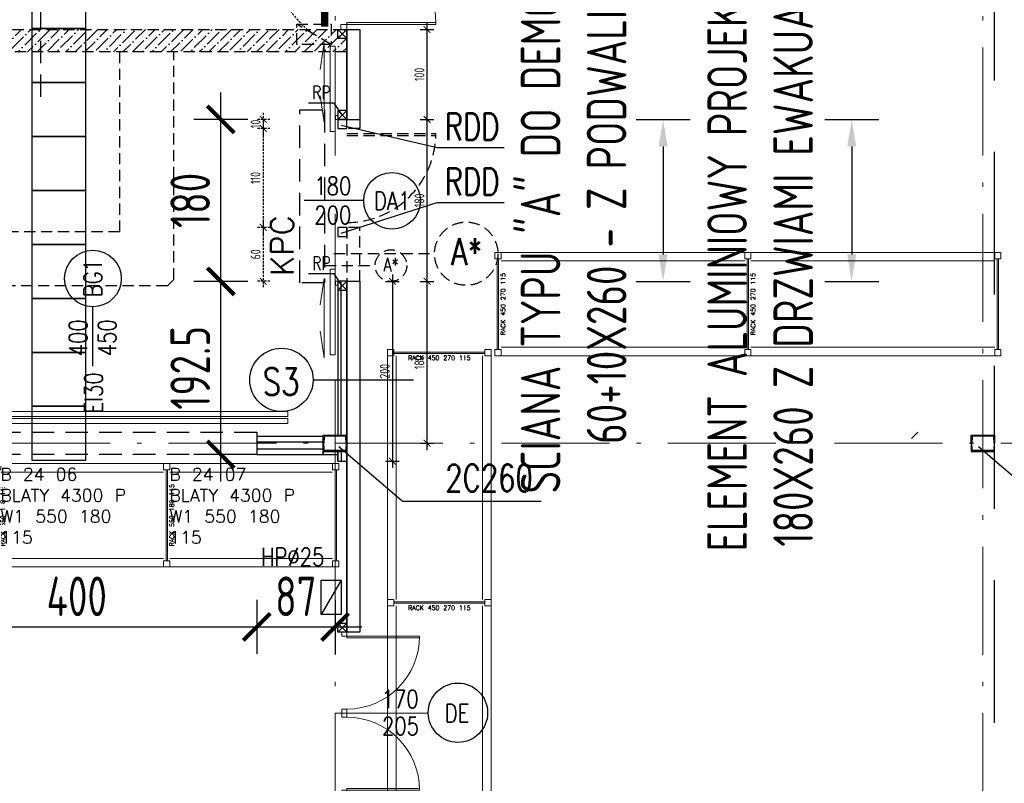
# Model space of a CAD drawing. Extents: x 153948 to 285449, y -89387 to -60195.
# Tile 84 of 108: x 259210 to 260304, y -77018 to -76169. Entities that reach past the tile are written whole.
import ezdxf
from ezdxf.enums import TextEntityAlignment as Align

# ---------------------------------------------------------------- set-up
doc = ezdxf.new("R2010")
doc.units = 0
doc.header["$LTSCALE"] = 100
doc.header["$MEASUREMENT"] = 0
doc.header["$PDMODE"] = 1
for name, pattern in [('ACAD_ISO10W100', [18.5, 12, -3, 0.5, -3]), ('DASHED2', [0.375, 0.25, -0.125]), ('HIDDEN2', [4.7625, 3.175, -1.5875])]:
    doc.linetypes.add(name, pattern=pattern)
doc.layers.get('0').update_dxf_attribs({"linetype": 'CONTINUOUS'})
doc.layers.get('DEFPOINTS').update_dxf_attribs({"linetype": 'CONTINUOUS'})
for name, color, linetype in [('1', 2, 'CONTINUOUS'), ('_INST WODA', 4, 'CONTINUOUS'), ('A-ARM', 2, 'CONTINUOUS'), ('ALUMINIUM1', 5, 'CONTINUOUS'), ('info', 8, 'CONTINUOUS'), ('K-STA', 2, 'CONTINUOUS'), ('KURT-POW', 21, 'DASHED2'), ('NADPROŻA', 8, 'DASHED2'), ('OCIEPLENIE', 8, 'BATTING'), ('R-----OP', 2, 'CONTINUOUS'), ('RS Minimasa VBA', 7, 'CONTINUOUS'), ('TEXT', 11, 'CONTINUOUS'), ('TEXT1', 2, 'CONTINUOUS'), ('WYBURZENIA', 9, 'DASHED2'), ('WYBURZENIA50', 9, 'DASHED2'), ('WYMIARY', 1, 'CONTINUOUS'), ('WYMIARY50', 1, 'CONTINUOUS')]:
    doc.layers.add(name, color=color, linetype=linetype)
for name, color, linetype, lineweight in [('ALUMINIUM', 5, 'CONTINUOUS', 13), ('OSIE', 8, 'ACAD_ISO10W100', 15), ('PANELE', 3, 'CONTINUOUS', 25), ('RS REGAŁY', 7, 'CONTINUOUS', 13)]:
    doc.layers.add(name, color=color, linetype=linetype, lineweight=lineweight)
doc.styles.add('DYBY-NORMALNY-0-8-N', font='ROMANS.SHX', dxfattribs={"width": 0.8})
doc.styles.add('ROMANS', font='romans')
doc.styles.get("Standard").update_dxf_attribs({"font": 'txt.shx'})
doc.styles.add('STYLE2', font='isocp.shx', dxfattribs={"width": 0.8})
doc.styles.add('TXT3', font='SIMPLEX.SHX', dxfattribs={"width": 0.75, "height": 40})
doc.linetypes.add('BATTING', pattern='A,0.0001,-0.1,[134,ltypeshp.shx,S=0.1,R=0,X=-0.1,Y=0],-0.2,[134,ltypeshp.shx,S=0.1,R=180,X=0.1,Y=0],-0.1', length=0.4001)
doc.dimstyles.new('KRESKI_100', dxfattribs={"dimscale": 20, "dimtxt": 2.2, "dimasz": 1.5, "dimexe": 1.5, "dimexo": 1.5, "dimgap": 0.6, "dimtad": 1, "dimdec": 1, "dimrnd": 0.5, "dimdsep": 46, "dimtxsty": 'STYLE2', "dimblk1": 'ARCHTICK', "dimblk2": 'ARCHTICK', "dimsah": 1, "dimcen": 2.5, "dimdle": 1.5, "dimclrd": 10, "dimclre": 10, "dimclrt": 15, "dimadec": 0, "dimazin": 0, "dimtfac": 1, "dimtdec": 1, "dimtmove": 1, "dimatfit": 3, "dimldrblk": 'ARCHTICK', "dimfxl": 1.5, "dimfxlon": 1, "dimtolj": 1, "dimtzin": 0, "dimarcsym": 0})

# ---------------------------------------------------------------- blocks, each defined once
blk = doc.blocks.new('SC260X2')
at = {"layer": '1'}
for points in [[(-13, 9), (-13, 0), (-12.4, 0), (-12.1, 7, -0.401015), (-11.1, 7.9), (11.1, 7.9, -0.401015), (12.1, 7), (12.4, 0), (13, 0), (13, 9)], [(-13, -9), (-13, 0), (-12.4, 0), (-12.1, -7, 0.401015), (-11.1, -7.9), (11.1, -7.9, 0.401015), (12.1, -7), (12.4, 0), (13, 0), (13, -9)]]:
    blk.add_lwpolyline(points, format="xyb", close=True, dxfattribs=at)
blk = doc.blocks.new('D90')
at = {"layer": 'ALUMINIUM'}
for p, q in [((-4.5, 0), (0, 0)), ((0, 0), (0, -5.4)), ((-90, 0), (-90, -5.4)), ((-90, 0), (-85.5, 0)), ((-90, -5.4), (-85.5, -5.4)), ((-85.5, -5.4), (-85.5, 0)), ((-6.3, -5.4), (-6.3, -86.4)), ((-4.5, -5.4), (-6.3, -5.4)), ((-4.5, 0), (-4.5, -5.4)), ((-4.5, -5.4), (-4.5, -86.4)), ((-4.5, -5.4), (0, -5.4))]:
    blk.add_line(p, q, dxfattribs=at)
blk.add_arc((-4.5, -5.4), 81, 180, 270, dxfattribs=at)
blk = doc.blocks.new('D110')
at = {"layer": 'ALUMINIUM'}
for p, q in [((0, 0), (5.5, 0)), ((0, 0), (0, -6.6)), ((5.5, -6.6), (5.5, 0)), ((104.5, 0), (104.5, -6.6)), ((104.5, 0), (110, 0)), ((110, 0), (110, -6.6)), ((0, -6.6), (5.5, -6.6)), ((104.5, -6.6), (102.3, -6.6)), ((102.3, -6.6), (102.3, -105.5)), ((104.5, -6.6), (110, -6.6)), ((104.5, -6.6), (104.5, -105.6))]:
    blk.add_line(p, q, dxfattribs=at)
blk.add_arc((104.5, -6.6), 99, 180, 270, dxfattribs=at)
blk = doc.blocks.new('_ARCHTICK')
at = {"color": 0, "linetype": 'ByBlock', "const_width": 0.15}
blk.add_lwpolyline([(-0.5, -0.5), (0.5, 0.5)], dxfattribs=at)
blk = doc.blocks.new('*D254')
at = {"layer": 'DEFPOINTS', "color": 0, "ltscale": 0.1, "transparency": 16777216}
for p in [(263554.3, -76399.5), (263634.3, -76399.5), (259587.9, -76849.5)]:
    blk.add_point(p, dxfattribs=at)
at = {"layer": 'WYMIARY', "color": 10, "lineweight": -2, "ltscale": 0.1, "transparency": 16777216}
for p, q in [((263634.3, -76879.5), (263634.3, -76369.5)), ((263604.3, -76399.5), (263664.3, -76399.5)), ((263604.3, -76849.5), (263664.3, -76849.5))]:
    blk.add_line(p, q, dxfattribs=at)
at = {"layer": 'WYMIARY', "color": 10, "lineweight": -2, "ltscale": 0.1, "transparency": 16777216, "xscale": 30, "yscale": 30, "zscale": 30}
for p, rotation in [((263634.3, -76399.5), 90), ((263634.3, -76849.5), 270)]:
    blk.add_blockref('_ARCHTICK', p, dxfattribs=dict(at, rotation=rotation))
at = {"layer": 'WYMIARY', "color": 15, "ltscale": 0.1, "transparency": 16777216, "insert": (263600.3, -76624.5), "char_height": 44, "attachment_point": 5, "rotation": 90, "style": 'STYLE2'}
blk.add_mtext('\\A1;450', dxfattribs=at)
blk = doc.blocks.new('*D486')
at = {"layer": 'DEFPOINTS', "color": 0, "ltscale": 0.1, "transparency": 16777216}
for p in [(259473.4, -76652), (259560.4, -76652.3), (259560.4, -76843.7)]:
    blk.add_point(p, dxfattribs=at)
at = {"layer": 'WYMIARY', "color": 10, "lineweight": -2, "ltscale": 0.1, "transparency": 16777216}
for p, q in [((259473.4, -76813.7), (259473.4, -76873.7)), ((259560.4, -76813.7), (259560.4, -76873.7)), ((259443.4, -76843.7), (259590.4, -76843.7))]:
    blk.add_line(p, q, dxfattribs=at)
at = {"layer": 'WYMIARY', "color": 10, "lineweight": -2, "ltscale": 0.1, "transparency": 16777216, "xscale": 30, "yscale": 30, "zscale": 30, "rotation": 180}
blk.add_blockref('_ARCHTICK', (259473.4, -76843.7), dxfattribs=at)
at = {"layer": 'WYMIARY', "color": 10, "lineweight": -2, "ltscale": 0.1, "transparency": 16777216, "xscale": 30, "yscale": 30, "zscale": 30}
blk.add_blockref('_ARCHTICK', (259560.4, -76843.7), dxfattribs=at)
at = {"layer": 'WYMIARY', "color": 15, "ltscale": 0.1, "transparency": 16777216, "insert": (259516.9, -76809.7), "char_height": 44, "attachment_point": 5, "style": 'STYLE2'}
blk.add_mtext('\\A1;87', dxfattribs=at)
blk = doc.blocks.new('*D487')
at = {"layer": 'DEFPOINTS', "color": 0, "ltscale": 0.1, "transparency": 16777216}
for p in [(259433.5, -76459.5), (259544.8, -76459.5), (259504.3, -76652)]:
    blk.add_point(p, dxfattribs=at)
at = {"layer": 'WYMIARY', "color": 10, "lineweight": -2, "ltscale": 0.1, "transparency": 16777216}
for p, q in [((259433.5, -76682), (259433.5, -76429.5)), ((259463.5, -76459.5), (259403.5, -76459.5)), ((259463.5, -76652), (259403.5, -76652))]:
    blk.add_line(p, q, dxfattribs=at)
at = {"layer": 'WYMIARY', "color": 10, "lineweight": -2, "ltscale": 0.1, "transparency": 16777216, "xscale": 30, "yscale": 30, "zscale": 30}
for p, rotation in [((259433.5, -76459.5), 90), ((259433.5, -76652), 270)]:
    blk.add_blockref('_ARCHTICK', p, dxfattribs=dict(at, rotation=rotation))
at = {"layer": 'WYMIARY', "color": 15, "ltscale": 0.1, "transparency": 16777216, "insert": (259399.5, -76555.7), "char_height": 44, "attachment_point": 5, "rotation": 90, "style": 'STYLE2'}
blk.add_mtext('\\A1;192.5', dxfattribs=at)
blk = doc.blocks.new('*D488')
at = {"layer": 'DEFPOINTS', "color": 0, "ltscale": 0.1, "transparency": 16777216}
for p in [(259433.5, -76279.5), (259520.3, -76279.5), (259544.8, -76459.5)]:
    blk.add_point(p, dxfattribs=at)
at = {"layer": 'WYMIARY', "color": 10, "lineweight": -2, "ltscale": 0.1, "transparency": 16777216}
for p, q in [((259433.5, -76489.5), (259433.5, -76249.5)), ((259463.5, -76279.5), (259403.5, -76279.5)), ((259463.5, -76459.5), (259403.5, -76459.5))]:
    blk.add_line(p, q, dxfattribs=at)
at = {"layer": 'WYMIARY', "color": 10, "lineweight": -2, "ltscale": 0.1, "transparency": 16777216, "xscale": 30, "yscale": 30, "zscale": 30}
for p, rotation in [((259433.5, -76279.5), 90), ((259433.5, -76459.5), 270)]:
    blk.add_blockref('_ARCHTICK', p, dxfattribs=dict(at, rotation=rotation))
at = {"layer": 'WYMIARY', "color": 15, "ltscale": 0.1, "transparency": 16777216, "insert": (259399.5, -76369.5), "char_height": 44, "attachment_point": 5, "rotation": 90, "style": 'STYLE2'}
blk.add_mtext('\\A1;180', dxfattribs=at)
blk = doc.blocks.new('ODN')
blk.add_lwpolyline([(0, 66.1), (0, 0)])
blk.add_circle((0.5, 97.6), 31.5)
at = {"style": 'DYBY-NORMALNY-0-8-N', "width": 0.8}
blk.add_attdef('TYP', text='', height=20, rotation=90, dxfattribs=at).set_placement((0.5, 97.9), align=Align.MIDDLE_CENTER)
blk.add_attdef('SZEROKOSC', text='', height=20, rotation=90, dxfattribs=at).set_placement((0, 31.8), align=Align.BOTTOM_CENTER)
blk.add_attdef('WYSOKOSC', text='', height=20, rotation=90, dxfattribs=at).set_placement((6.3, 31.8), align=Align.TOP_CENTER)
blk.add_attdef('ODPORNOSC', text='', height=20, rotation=90, dxfattribs=at).set_placement((1.2, -81.2), align=Align.MIDDLE_LEFT)
blk = doc.blocks.new('*D489')
at = {"layer": 'DEFPOINTS', "color": 0, "ltscale": 0.1, "transparency": 16777216}
for p in [(259073.4, -76652), (259473.4, -76652), (259473.4, -76843.7)]:
    blk.add_point(p, dxfattribs=at)
at = {"layer": 'WYMIARY', "color": 10, "lineweight": -2, "ltscale": 0.1, "transparency": 16777216}
for p, q in [((259073.4, -76813.7), (259073.4, -76873.7)), ((259473.4, -76813.7), (259473.4, -76873.7)), ((259043.4, -76843.7), (259503.4, -76843.7))]:
    blk.add_line(p, q, dxfattribs=at)
at = {"layer": 'WYMIARY', "color": 10, "lineweight": -2, "ltscale": 0.1, "transparency": 16777216, "xscale": 30, "yscale": 30, "zscale": 30, "rotation": 180}
blk.add_blockref('_ARCHTICK', (259073.4, -76843.7), dxfattribs=at)
at = {"layer": 'WYMIARY', "color": 10, "lineweight": -2, "ltscale": 0.1, "transparency": 16777216, "xscale": 30, "yscale": 30, "zscale": 30}
blk.add_blockref('_ARCHTICK', (259473.4, -76843.7), dxfattribs=at)
at = {"layer": 'WYMIARY', "color": 15, "ltscale": 0.1, "transparency": 16777216, "insert": (259273.4, -76809.7), "char_height": 44, "attachment_point": 5, "style": 'STYLE2'}
blk.add_mtext('\\A1;400', dxfattribs=at)
blk = doc.blocks.new('*D512')
at = {"layer": 'DEFPOINTS', "color": 0, "ltscale": 0.1, "transparency": 16777216}
for p in [(259587.9, -76459.5), (259662.7, -76459.5), (259587.9, -76639.5)]:
    blk.add_point(p, dxfattribs=at)
at = {"layer": 'WYMIARY50', "color": 10, "lineweight": -2, "ltscale": 0.1, "transparency": 16777216}
for p, q in [((259662.7, -76647), (259662.7, -76452)), ((259655.2, -76459.5), (259670.2, -76459.5)), ((259655.2, -76639.5), (259670.2, -76639.5))]:
    blk.add_line(p, q, dxfattribs=at)
at = {"layer": 'WYMIARY50', "color": 10, "lineweight": -2, "ltscale": 0.1, "transparency": 16777216, "xscale": 7.5, "yscale": 7.5, "zscale": 7.5}
for p, rotation in [((259662.7, -76459.5), 90), ((259662.7, -76639.5), 270)]:
    blk.add_blockref('_ARCHTICK', p, dxfattribs=dict(at, rotation=rotation))
at = {"layer": 'WYMIARY50', "color": 15, "ltscale": 0.1, "transparency": 16777216, "insert": (259654.2, -76549.5), "char_height": 11, "attachment_point": 5, "rotation": 90, "style": 'STYLE2'}
blk.add_mtext('\\A1;180', dxfattribs=at)
blk = doc.blocks.new('*D513')
at = {"layer": 'DEFPOINTS', "color": 0, "ltscale": 0.1, "transparency": 16777216}
for p in [(259587.9, -76279.5), (259662.7, -76279.5), (259587.9, -76459.5)]:
    blk.add_point(p, dxfattribs=at)
at = {"layer": 'WYMIARY50', "color": 10, "lineweight": -2, "ltscale": 0.1, "transparency": 16777216}
for p, q in [((259662.7, -76467), (259662.7, -76272)), ((259655.2, -76279.5), (259670.2, -76279.5)), ((259655.2, -76459.5), (259670.2, -76459.5))]:
    blk.add_line(p, q, dxfattribs=at)
at = {"layer": 'WYMIARY50', "color": 10, "lineweight": -2, "ltscale": 0.1, "transparency": 16777216, "xscale": 7.5, "yscale": 7.5, "zscale": 7.5}
for p, rotation in [((259662.7, -76279.5), 90), ((259662.7, -76459.5), 270)]:
    blk.add_blockref('_ARCHTICK', p, dxfattribs=dict(at, rotation=rotation))
at = {"layer": 'WYMIARY50', "color": 15, "ltscale": 0.1, "transparency": 16777216, "insert": (259654.2, -76369.5), "char_height": 11, "attachment_point": 5, "rotation": 90, "style": 'STYLE2'}
blk.add_mtext('\\A1;180', dxfattribs=at)
blk = doc.blocks.new('*D514')
at = {"layer": 'DEFPOINTS', "color": 0, "ltscale": 0.1, "transparency": 16777216}
for p in [(259587.9, -76179.5), (259662.7, -76179.5), (259587.9, -76279.5)]:
    blk.add_point(p, dxfattribs=at)
at = {"layer": 'WYMIARY50', "color": 10, "lineweight": -2, "ltscale": 0.1, "transparency": 16777216}
for p, q in [((259662.7, -76287), (259662.7, -76172)), ((259655.2, -76179.5), (259670.2, -76179.5)), ((259655.2, -76279.5), (259670.2, -76279.5))]:
    blk.add_line(p, q, dxfattribs=at)
at = {"layer": 'WYMIARY50', "color": 10, "lineweight": -2, "ltscale": 0.1, "transparency": 16777216, "xscale": 7.5, "yscale": 7.5, "zscale": 7.5}
for p, rotation in [((259662.7, -76179.5), 90), ((259662.7, -76279.5), 270)]:
    blk.add_blockref('_ARCHTICK', p, dxfattribs=dict(at, rotation=rotation))
at = {"layer": 'WYMIARY50', "color": 15, "ltscale": 0.1, "transparency": 16777216, "insert": (259654.2, -76229.5), "char_height": 11, "attachment_point": 5, "rotation": 90, "style": 'STYLE2'}
blk.add_mtext('\\A1;100', dxfattribs=at)
blk = doc.blocks.new('*D515')
at = {"layer": 'DEFPOINTS', "color": 0, "ltscale": 0.1, "transparency": 16777216}
for p in [(259587.9, -76459.5), (259573.4, -76659.5), (259624.2, -76659.5)]:
    blk.add_point(p, dxfattribs=at)
at = {"layer": 'WYMIARY50', "color": 10, "lineweight": -2, "ltscale": 0.1, "transparency": 16777216}
for p, q in [((259624.2, -76452), (259624.2, -76667)), ((259616.7, -76459.5), (259631.7, -76459.5)), ((259616.7, -76659.5), (259631.7, -76659.5))]:
    blk.add_line(p, q, dxfattribs=at)
at = {"layer": 'WYMIARY50', "color": 10, "lineweight": -2, "ltscale": 0.1, "transparency": 16777216, "xscale": 7.5, "yscale": 7.5, "zscale": 7.5}
for p, rotation in [((259624.2, -76459.5), 90), ((259624.2, -76659.5), 270)]:
    blk.add_blockref('_ARCHTICK', p, dxfattribs=dict(at, rotation=rotation))
at = {"layer": 'WYMIARY50', "color": 15, "ltscale": 0.1, "transparency": 16777216, "insert": (259615.7, -76559.5), "char_height": 11, "attachment_point": 5, "rotation": 90, "style": 'STYLE2'}
blk.add_mtext('\\A1;200', dxfattribs=at)
blk = doc.blocks.new('*D520')
at = {"layer": 'DEFPOINTS', "color": 0, "ltscale": 0.1, "transparency": 16777216}
for p in [(259563.4, -76279.5), (259480.6, -76289.5), (259563.4, -76289.5)]:
    blk.add_point(p, dxfattribs=at)
at = {"layer": 'WYBURZENIA50', "color": 10, "lineweight": -2, "ltscale": 0.1, "transparency": 16777216}
for p, q in [((259480.6, -76272), (259480.6, -76297)), ((259488.1, -76279.5), (259473.1, -76279.5)), ((259488.1, -76289.5), (259473.1, -76289.5))]:
    blk.add_line(p, q, dxfattribs=at)
at = {"layer": 'WYBURZENIA50', "color": 10, "lineweight": -2, "ltscale": 0.1, "transparency": 16777216, "xscale": 7.5, "yscale": 7.5, "zscale": 7.5}
for p, rotation in [((259480.6, -76279.5), 90), ((259480.6, -76289.5), 270)]:
    blk.add_blockref('_ARCHTICK', p, dxfattribs=dict(at, rotation=rotation))
at = {"layer": 'WYBURZENIA50', "color": 15, "ltscale": 0.1, "transparency": 16777216, "insert": (259472.1, -76284.5), "char_height": 11, "attachment_point": 5, "rotation": 90, "style": 'STYLE2'}
blk.add_mtext('\\A1;10', dxfattribs=at)
blk = doc.blocks.new('*D521')
at = {"layer": 'DEFPOINTS', "color": 0, "ltscale": 0.1, "transparency": 16777216}
for p in [(259563.4, -76289.5), (259480.6, -76399.6), (259573.5, -76399.6)]:
    blk.add_point(p, dxfattribs=at)
at = {"layer": 'WYBURZENIA50', "color": 10, "lineweight": -2, "ltscale": 0.1, "transparency": 16777216}
for p, q in [((259480.6, -76282), (259480.6, -76407.1)), ((259488.1, -76289.5), (259473.1, -76289.5)), ((259488.1, -76399.6), (259473.1, -76399.6))]:
    blk.add_line(p, q, dxfattribs=at)
at = {"layer": 'WYBURZENIA50', "color": 10, "lineweight": -2, "ltscale": 0.1, "transparency": 16777216, "xscale": 7.5, "yscale": 7.5, "zscale": 7.5}
for p, rotation in [((259480.6, -76289.5), 90), ((259480.6, -76399.6), 270)]:
    blk.add_blockref('_ARCHTICK', p, dxfattribs=dict(at, rotation=rotation))
at = {"layer": 'WYBURZENIA50', "color": 15, "ltscale": 0.1, "transparency": 16777216, "insert": (259472.1, -76344.6), "char_height": 11, "attachment_point": 5, "rotation": 90, "style": 'STYLE2'}
blk.add_mtext('\\A1;110', dxfattribs=at)
blk = doc.blocks.new('*D522')
at = {"layer": 'DEFPOINTS', "color": 0, "ltscale": 0.1, "transparency": 16777216}
for p in [(259573.5, -76399.6), (259480.6, -76459.4), (259563.5, -76459.4)]:
    blk.add_point(p, dxfattribs=at)
at = {"layer": 'WYBURZENIA50', "color": 10, "lineweight": -2, "ltscale": 0.1, "transparency": 16777216}
for p, q in [((259480.6, -76392.1), (259480.6, -76466.9)), ((259488.1, -76399.6), (259473.1, -76399.6)), ((259488.1, -76459.4), (259473.1, -76459.4))]:
    blk.add_line(p, q, dxfattribs=at)
at = {"layer": 'WYBURZENIA50', "color": 10, "lineweight": -2, "ltscale": 0.1, "transparency": 16777216, "xscale": 7.5, "yscale": 7.5, "zscale": 7.5}
for p, rotation in [((259480.6, -76399.6), 90), ((259480.6, -76459.4), 270)]:
    blk.add_blockref('_ARCHTICK', p, dxfattribs=dict(at, rotation=rotation))
at = {"layer": 'WYBURZENIA50', "color": 15, "ltscale": 0.1, "transparency": 16777216, "insert": (259472.1, -76429.5), "char_height": 11, "attachment_point": 5, "rotation": 90, "style": 'STYLE2'}
blk.add_mtext('\\A1;60', dxfattribs=at)
blk = doc.blocks.new('*D534')
at = {"layer": 'ALUMINIUM1', "color": 10, "lineweight": -2, "ltscale": 0.1, "transparency": 16777216}
for p, q in [((259895, -76279.5), (259955, -76279.5)), ((259925, -76309.5), (259925, -76429.5)), ((259895, -76459.5), (259955, -76459.5))]:
    blk.add_line(p, q, dxfattribs=at)
at = {"layer": 'ALUMINIUM1', "color": 10, "ltscale": 0.1, "transparency": 16777216}
for points in [[(259920, -76309.5), (259930, -76309.5), (259925, -76279.5)], [(259920, -76429.5), (259930, -76429.5), (259925, -76459.5)]]:
    blk.add_solid(points, dxfattribs=at)
at = {"layer": 'DEFPOINTS', "color": 0, "ltscale": 0.1, "transparency": 16777216}
for p in [(259587.9, -76279.5), (259587.9, -76459.5), (259925, -76459.5)]:
    blk.add_point(p, dxfattribs=at)
at = {"layer": 'ALUMINIUM1', "color": 15, "ltscale": 0.1, "transparency": 16777216, "insert": (259825.6, -76350.7), "char_height": 44, "attachment_point": 5, "rotation": 90, "style": 'STYLE2'}
blk.add_mtext('\\A1;SCIANA TYPU "A" DO DEMONTAZU\\P60+10X260 - Z PODWALINAMI', dxfattribs=at)
blk = doc.blocks.new('*D535')
at = {"layer": 'ALUMINIUM1', "color": 10, "lineweight": -2, "ltscale": 0.1, "transparency": 16777216}
for p, q in [((260104.6, -76279.5), (260164.6, -76279.5)), ((260134.6, -76309.5), (260134.6, -76429.5)), ((260104.6, -76459.5), (260164.6, -76459.5))]:
    blk.add_line(p, q, dxfattribs=at)
at = {"layer": 'ALUMINIUM1', "color": 10, "ltscale": 0.1, "transparency": 16777216}
for points in [[(260129.6, -76309.5), (260139.6, -76309.5), (260134.6, -76279.5)], [(260129.6, -76429.5), (260139.6, -76429.5), (260134.6, -76459.5)]]:
    blk.add_solid(points, dxfattribs=at)
at = {"layer": 'DEFPOINTS', "color": 0, "ltscale": 0.1, "transparency": 16777216}
for p in [(259736.8, -76279.5), (259616.4, -76459.5), (260134.6, -76459.5)]:
    blk.add_point(p, dxfattribs=at)
at = {"layer": 'ALUMINIUM1', "color": 15, "ltscale": 0.1, "transparency": 16777216, "insert": (260032.9, -76369.5), "char_height": 44, "attachment_point": 5, "rotation": 90, "style": 'STYLE2'}
blk.add_mtext('\\A1;ELEMENT ALUMINIOWY PROJEKTOWANY\\P180X260 Z DRZWIAMI EWAKUACYJNYMI', dxfattribs=at)
blk = doc.blocks.new('RACK 450 270 115')
at = {"color": 1}
for p, q in [((7, 115), (277.8, 115)), ((2.75, 108), (2.75, 7)), ((4.25, 108), (4.25, 7)), ((7, 105.5), (277.8, 105.5)), ((7, 9.5), (277.8, 9.5)), ((7, 0), (277.8, 0))]:
    blk.add_line(p, q, dxfattribs=at)
for points in [[(0, 108), (7, 108), (7, 115), (0, 115)], [(0, 0), (7, 0), (7, 7), (0, 7)]]:
    blk.add_lwpolyline(points, close=True, dxfattribs=at)
at = {"color": 1, "insert": (9.25, 57.5), "char_height": 5, "width": 101, "attachment_point": 5, "rotation": 90}
blk.add_mtext('RACK 450 270 115', dxfattribs=at)
blk = doc.blocks.new('NOGA RACK 450 007 115')
at = {"color": 1}
for p, q in [((2.75, 108), (2.75, 7)), ((4.25, 108), (4.25, 7))]:
    blk.add_line(p, q, dxfattribs=at)
for points in [[(0, 108), (7, 108), (7, 115), (0, 115)], [(0, 0), (7, 0), (7, 7), (0, 7)]]:
    blk.add_lwpolyline(points, close=True, dxfattribs=at)
blk = doc.blocks.new('NOGA RACK 550 007 115')
at = {"color": 6}
for p, q in [((2.75, 108), (2.75, 7)), ((4.25, 108), (4.25, 7))]:
    blk.add_line(p, q, dxfattribs=at)
for points in [[(0, 108), (7, 108), (7, 115), (0, 115)], [(0, 0), (7, 0), (7, 7), (0, 7)]]:
    blk.add_lwpolyline(points, close=True, dxfattribs=at)
blk = doc.blocks.new('RACK 550 180 115')
at = {"color": 6}
for p, q in [((7, 115), (187.8, 115)), ((2.75, 108), (2.75, 7)), ((4.25, 108), (4.25, 7)), ((7, 105.5), (187.8, 105.5)), ((7, 9.5), (187.8, 9.5)), ((7, 0), (187.8, 0))]:
    blk.add_line(p, q, dxfattribs=at)
for points in [[(0, 108), (7, 108), (7, 115), (0, 115)], [(0, 0), (7, 0), (7, 7), (0, 7)]]:
    blk.add_lwpolyline(points, close=True, dxfattribs=at)
at = {"color": 6, "insert": (9.25, 57.5), "char_height": 5, "width": 101, "attachment_point": 5, "rotation": 90}
blk.add_mtext('RACK 550 180 115', dxfattribs=at)

msp = doc.modelspace()

# ---------------------------------------------------------------- hatches: boundary and pattern name
at = {"layer": 'WYBURZENIA', "ltscale": 0.1}
h = msp.add_hatch(dxfattribs=at)
h.set_pattern_fill('ANSI36', color=256, scale=60, style=0)
h.set_pattern_definition([(45, (73.718, 94.899), (3.97747564, 14.58407736), [18.75, -3.75, 0, -3.75])])
h.paths.add_polyline_path([(259183.43, -76179.5), (259573.4, -76179.5), (259573.4, -76204.55), (259183.4, -76204.55)])

# ---------------------------------------------------------------- linework, layer by layer
at = {"layer": '_INST WODA', "ltscale": 0.1, "const_width": 8}
msp.add_lwpolyline([(259549, -76176.35), (259549, -76048.73)], dxfattribs=at)
at = {"layer": 'A-ARM'}
msp.add_line((259567.35, -76791.56), (259544.85, -76829.88), dxfattribs=at)
msp.add_lwpolyline([(259544.85, -76791.56), (259567.35, -76791.56), (259567.35, -76829.88), (259544.85, -76829.88)], close=True, dxfattribs=at)
at = {"layer": 'ALUMINIUM', "ltscale": 0.1}
msp.add_line((260200.92, -76634.08), (260207.99, -76627.01), dxfattribs=at)
msp.add_line((260200.92, -76634.08), (260207.99, -76627.01), dxfattribs=at)
at = {"layer": 'ALUMINIUM', "linetype": 'Continuous', "ltscale": 0.1}
for points in [[(259543.8, -76253.3), (259548.23, -76282.75), (259548.23, -76194.51), (259543.8, -76223.96)], [(259543.8, -76485.7), (259548.23, -76456.25), (259548.23, -76544.49), (259543.8, -76515.04)]]:
    msp.add_lwpolyline(points, dxfattribs=at)
at = {"layer": 'ALUMINIUM'}
for points in [[(259560.58, -76292.96), (259560.53, -76197.91), (259554.94, -76197.91), (259554.98, -76292.96)], [(259563.4, -76279.55), (259560.94, -76279.55), (259560.94, -76275.24), (259563.4, -76275.24)], [(259560.58, -76446.04), (259560.53, -76541.09), (259554.94, -76541.09), (259554.98, -76446.04)], [(259563.45, -76463.71), (259560.99, -76463.71), (259560.99, -76459.4), (259563.45, -76459.4)], [(259056.2, -76609.9), (259508.09, -76609.9), (259508.09, -76604.31), (259056.2, -76604.31)], [(259056.2, -76617.6), (259508.09, -76617.6), (259508.09, -76612.01), (259056.2, -76612.01)]]:
    msp.add_lwpolyline(points, close=True, dxfattribs=at)
at = {"layer": 'info', "lineweight": -3}
for points in [[(259283.51, -76178.45), (259283.51, -76118.45), (259223.51, -76118.45), (259223.51, -76178.45)], [(259283.51, -76238.45), (259283.51, -76178.45), (259223.51, -76178.45), (259223.51, -76238.45)], [(259283.51, -76298.45), (259283.51, -76238.45), (259223.51, -76238.45), (259223.51, -76298.45)], [(259283.51, -76358.45), (259283.51, -76298.45), (259223.51, -76298.45), (259223.51, -76358.45)], [(259283.51, -76418.45), (259283.51, -76358.45), (259223.51, -76358.45), (259223.51, -76418.45)], [(259283.51, -76478.45), (259283.51, -76418.45), (259223.51, -76418.45), (259223.51, -76478.45)], [(259283.51, -76538.45), (259283.51, -76478.45), (259223.51, -76478.45), (259223.51, -76538.45)], [(259283.51, -76598.45), (259283.51, -76538.45), (259223.51, -76538.45), (259223.51, -76598.45)], [(259283.51, -76658.45), (259283.51, -76598.45), (259223.51, -76598.45), (259223.51, -76658.45)], [(259283.51, -76658.45), (259283.51, -76598.45), (259223.51, -76598.45), (259223.51, -76658.45)]]:
    msp.add_lwpolyline(points, close=True, dxfattribs=at)
at = {"layer": 'K-STA', "ltscale": 0.1}
for p, q in [((259573.4, -76189.55), (259563.4, -76179.55)), ((259563.4, -76189.55), (259573.4, -76179.55)), ((259573.4, -76269.55), (259563.4, -76279.55)), ((259563.4, -76269.55), (259573.4, -76279.55)), ((259573.45, -76459.4), (259563.45, -76469.4)), ((259563.45, -76459.4), (259573.45, -76469.4)), ((259563.4, -76839.55), (259573.4, -76849.55)), ((259563.4, -76849.55), (259573.4, -76839.55))]:
    msp.add_line(p, q, dxfattribs=at)
at = {"layer": 'K-STA'}
for points in [[(259563.4, -76189.55), (259563.4, -76179.55), (259573.4, -76179.55), (259573.4, -76189.55)], [(259563.4, -76269.55), (259563.4, -76279.55), (259573.4, -76279.55), (259573.4, -76269.55)], [(259563.45, -76459.4), (259563.45, -76469.4), (259573.45, -76469.4), (259573.45, -76459.4)], [(259563.4, -76839.55), (259573.4, -76839.55), (259573.4, -76849.55), (259563.4, -76849.55)]]:
    msp.add_lwpolyline(points, close=True, dxfattribs=at)
at = {"layer": 'KURT-POW', "linetype": 'DASHED2'}
msp.add_lwpolyline([(259548.62, -76268.97), (259548.62, -76461.19), (259521.22, -76461.19), (259521.22, -76268.97)], close=True, dxfattribs=at)
at = {"layer": 'NADPROŻA'}
msp.add_line((259573.4, -76474.55), (259573.4, -76627.05), dxfattribs=at)
msp.add_lwpolyline([(259073.4, -76627.05), (259473.4, -76627.05), (259473.4, -76652.05), (259073.4, -76652.05)], close=True, dxfattribs=at)
at = {"layer": 'OCIEPLENIE', "ltscale": 0.08}
for p, q in [((259567.26, -76630.55), (259567.26, -76459.43)), ((259547.4, -76638.19), (259473.38, -76638.19)), ((259547.4, -76645.91), (259473.38, -76645.91)), ((259567.26, -76648.55), (259567.26, -76659.55))]:
    msp.add_line(p, q, dxfattribs=at)
at = {"layer": 'OSIE', "ltscale": 0.1}
for p, q in [((259560.4, -86679.55), (259560.4, -73374.65)), ((260280.4, -86679.55), (260280.4, -73374.65)), ((247720.4, -76639.55), (263229.19, -76639.55))]:
    msp.add_line(p, q, dxfattribs=at)
at = {"layer": 'OSIE', "ltscale": 0.5}
msp.add_line((259560.4, -76652.33), (259560.4, -76615.71), dxfattribs=at)
at = {"layer": 'PANELE', "color": 1, "linetype": 'HIDDEN2', "ltscale": 0.5}
msp.add_line((260293.4, -83856.08), (260293.4, -74848.55), dxfattribs=at)
at = {"layer": 'PANELE', "ltscale": 0.5}
for p, q in [((259573.4, -76279.55), (259573.4, -76179.55)), ((259573.4, -76179.55), (259573.4, -76279.55)), ((259587.9, -76179.55), (259587.9, -76279.55)), ((259573.4, -76849.55), (259573.4, -76459.45)), ((259573.4, -76459.45), (259573.4, -76849.55)), ((259587.9, -76459.45), (259587.9, -76849.55))]:
    msp.add_line(p, q, dxfattribs=at)
at = {"layer": 'PANELE', "ltscale": 0.1}
for p, q in [((259573.4, -76179.55), (259587.9, -76179.55)), ((259573.4, -76279.55), (259587.9, -76279.55)), ((259573.4, -76459.45), (259587.9, -76459.45)), ((259587.9, -76849.55), (259573.4, -76849.55))]:
    msp.add_line(p, q, dxfattribs=at)
at = {"layer": 'PANELE', "ltscale": 0.5}
for points in [[(259573.4, -76459.45), (259563.45, -76459.4), (259563.4, -76630.55), (259573.4, -76630.55)], [(259473.4, -76632.05), (259473.4, -76652.05), (259547.4, -76652.05), (259547.4, -76632.05)], [(259563.4, -76648.55), (259547.4, -76648.55), (259547.4, -76652.05), (259563.4, -76652.05)], [(259563.41, -76659.55), (259573.4, -76659.55), (259573.4, -76648.55), (259563.4, -76648.55)]]:
    msp.add_lwpolyline(points, close=True, dxfattribs=at)
msp.add_lwpolyline([(259563.41, -76659.55), (259563.4, -76648.55), (259573.4, -76648.55), (259573.4, -76659.55)], dxfattribs=at)
at = {"layer": 'R-----OP'}
msp.add_line((259647.81, -76569.45), (259536.07, -76569.45), dxfattribs=at)
at = {"layer": 'R-----OP', "lineweight": 13}
msp.add_lwpolyline([(259664.05, -76939.55), (259560.4, -76939.55)], dxfattribs=at)
at = {"layer": 'R-----OP'}
for centre, radius in [((259500.89, -76569.06), 35.19), ((259697.05, -76939.07), 33)]:
    msp.add_circle(centre, radius, dxfattribs=at)
at = {"layer": 'TEXT'}
for p, q in [((259634.9, -76703.75), (259564.6, -76643.3)), ((260345.7, -76703.75), (260275.4, -76643.3)), ((259634.9, -76703.75), (259789.43, -76703.75))]:
    msp.add_line(p, q, dxfattribs=at)
for points in [[(259567.12, -76286.03), (259673.96, -76310.79), (259748.43, -76310.79)], [(259567.17, -76406.05), (259674, -76371.86), (259748.48, -76371.86)]]:
    msp.add_lwpolyline(points, dxfattribs=at)
at = {"layer": 'TEXT1'}
for points in [[(259568.4, -76274.55), (259559.45, -76261.26), (259530.97, -76261.26)], [(259568.45, -76464.4), (259559.5, -76451.12), (259531.02, -76451.12)]]:
    msp.add_lwpolyline(points, dxfattribs=at)
at = {"layer": 'WYBURZENIA'}
msp.add_line((259233.36, -76254.48), (259233.36, -76142.74), dxfattribs=at)
at = {"layer": 'WYBURZENIA', "ltscale": 0.5}
for p, q in [((259556.17, -76196.21), (259517.85, -76173.71)), ((259321.23, -76404.38), (259321.23, -76204.55)), ((259381.23, -76457.3), (259381.23, -76204.55)), ((259573.4, -76295.07), (259672.4, -76295.07)), ((259573.4, -76297.27), (259672.38, -76297.27)), ((259321.23, -76404.38), (259073.4, -76404.38)), ((259559.26, -76428.37), (259671, -76428.37)), ((259374.16, -76464.38), (259381.23, -76457.3)), ((259374.16, -76464.38), (259381.23, -76457.3)), ((259374.16, -76464.38), (259381.23, -76457.3)), ((259374.16, -76464.38), (259381.23, -76457.3)), ((259374.16, -76464.38), (259073.4, -76464.38))]:
    msp.add_line(p, q, dxfattribs=at)
for points in [[(259556.17, -76173.71), (259556.17, -76196.21), (259517.85, -76196.21), (259517.85, -76173.71)], [(259183.43, -76179.5), (259573.4, -76179.5), (259573.4, -76204.55), (259183.4, -76204.55)], [(259563.4, -76279.55), (259563.4, -76289.55), (259573.4, -76289.55), (259573.4, -76279.55)], [(259587.9, -76289.55), (259573.4, -76289.55), (259573.4, -76279.55), (259587.9, -76279.55)], [(259563.45, -76399.57), (259563.45, -76409.57), (259573.45, -76409.57), (259573.45, -76399.57)], [(259587.9, -76399.55), (259573.4, -76399.55), (259573.4, -76459.45), (259587.9, -76459.45)]]:
    msp.add_lwpolyline(points, close=True, dxfattribs=at)
msp.add_circle((259706.18, -76428.76), 35.19, dxfattribs=at)
at = {"layer": 'WYBURZENIA', "ltscale": 0.1}
msp.add_arc((259594.29, -76101.99), 100.82, 145.94201, 235.37774, dxfattribs=at)
at = {"layer": 'WYBURZENIA', "ltscale": 0.5}
msp.add_arc((259573.4, -76295.07), 99, 270, 0, dxfattribs=at)
at = {"layer": 'WYBURZENIA50', "ltscale": 0.5}
msp.add_line((259549.1, -76441.83), (259604.97, -76441.83), dxfattribs=at)
msp.add_circle((259622.55, -76442.02), 17.6, dxfattribs=at)

# ---------------------------------------------------------------- block references
at = {"layer": 'ALUMINIUM', "ltscale": 0.1, "xscale": -1, "rotation": 90}
for name, p in [('D110', (259566.85, -76069.52)), ('D90', (259568, -77029.55))]:
    msp.add_blockref(name, p, dxfattribs=at)
at = {"layer": 'ALUMINIUM', "ltscale": 0.1, "rotation": 90}
msp.add_blockref('D90', (259568, -76849.55), dxfattribs=at)
at = {"layer": 'ALUMINIUM1', "rotation": 270}
msp.add_blockref('ODN', (259526.16, -76369.5), dxfattribs=at).add_auto_attribs({'TYP': 'DA1', 'SZEROKOSC': '180', 'WYSOKOSC': '200'})
at = {"layer": 'ALUMINIUM1'}
ref = msp.add_blockref('ODN', (259290.88, -76553.98), dxfattribs=at)
ref.add_attrib('TYP', 'BG1', dxfattribs={"layer": '0', "height": 20, "rotation": 90, "style": 'DYBY-NORMALNY-0-8-N', "width": 0.8}).set_placement((259291.37, -76456.08), align=Align.MIDDLE_CENTER)
ref.add_attrib('SZEROKOSC', '400', dxfattribs={"layer": '0', "height": 20, "rotation": 90, "style": 'DYBY-NORMALNY-0-8-N', "width": 0.8}).set_placement((259290.88, -76522.18), align=Align.BOTTOM_CENTER)
ref.add_attrib('WYSOKOSC', '450', dxfattribs={"layer": '0', "height": 20, "rotation": 90, "style": 'DYBY-NORMALNY-0-8-N', "width": 0.8}).set_placement((259297.18, -76522.18), align=Align.TOP_CENTER)
ref.add_attrib('ODPORNOSC', 'EI30', dxfattribs={"layer": '0', "height": 20, "rotation": 90, "style": 'DYBY-NORMALNY-0-8-N', "width": 0.8}).set_placement((259292.12, -76606.51), align=Align.MIDDLE_LEFT)
at = {"layer": 'K-STA', "ltscale": 0.5, "xscale": -1}
for p in [(259560.4, -76639.55), (260280.4, -76639.55)]:
    msp.add_blockref('SC260X2', p, dxfattribs=at)
at = {"layer": 'RS REGAŁY'}
for name, p in [('RACK 450 270 115', (259737.9, -76542.35)), ('RACK 450 270 115', (260015.7, -76542.35)), ('NOGA RACK 450 007 115', (260293.5, -76542.35)), ('RACK 550 180 115', (259182.09, -76777.05)), ('RACK 550 180 115', (259369.89, -76777.05)), ('NOGA RACK 550 007 115', (259557.69, -76777.05))]:
    msp.add_blockref(name, p, dxfattribs=at)
at = {"layer": 'RS REGAŁY', "rotation": 270}
for p in [(259618.9, -76535.35), (259618.9, -76813.15)]:
    msp.add_blockref('RACK 450 270 115', p, dxfattribs=at)

# ---------------------------------------------------------------- texts
at = {"layer": 'KURT-POW', "color": 2, "linetype": 'Continuous', "ltscale": 20, "style": 'ROMANS'}
msp.add_text('KPC', height=25, rotation=90, dxfattribs=at).set_placement((259501.61, -76419.79), align=Align.MIDDLE)
at = {"layer": 'R-----OP', "style": 'DYBY-NORMALNY-0-8-N', "width": 0.8}
msp.add_text('S3', height=30, dxfattribs=at).set_placement((259500.49, -76571.17), align=Align.MIDDLE)
at = {"layer": 'R-----OP', "color": 2, "style": 'DYBY-NORMALNY-0-8-N', "width": 0.8}
msp.add_text('HP%%c25', height=20, dxfattribs=at).set_placement((259513.38, -76765.78), align=Align.MIDDLE)
for s, p in [('170', (259612.18, -76933.82)), ('205', (259612.63, -76963.92))]:
    msp.add_text(s, height=20, dxfattribs=at).set_placement(p)
msp.add_text('DE', height=20, dxfattribs=at).set_placement((259696.18, -76939.59), align=Align.MIDDLE_CENTER)
at = {"layer": 'RS Minimasa VBA', "char_height": 14, "width": 182.8, "attachment_point": 1}
for s, insert in [('B 24 06^M^JBLATY 4300 P W1 550 180 115', (259188.49, -76667.05)), ('B 24 07^M^JBLATY 4300 P W1 550 180 115', (259376.29, -76667.05))]:
    msp.add_mtext(s, dxfattribs=dict(at, insert=insert))
at = {"layer": 'TEXT', "style": 'TXT3', "width": 0.75}
for s, p in [('RDD', (259682.25, -76302.5)), ('RDD', (259682.3, -76363.56)), ('2C260', (259682.91, -76693.06))]:
    msp.add_text(s, height=30, dxfattribs=at).set_placement(p)
at = {"layer": 'TEXT1', "style": 'TXT3', "width": 0.75}
for p in [(259535.12, -76257.11), (259535.16, -76446.97)]:
    msp.add_text('RP', height=15, dxfattribs=at).set_placement(p)
at = {"layer": 'WYBURZENIA', "ltscale": 0.5, "style": 'DYBY-NORMALNY-0-8-N', "width": 0.8}
msp.add_text('A*', height=30, dxfattribs=at).set_placement((259706.58, -76426.65), align=Align.MIDDLE)
at = {"layer": 'WYBURZENIA50', "ltscale": 0.5, "style": 'DYBY-NORMALNY-0-8-N', "width": 0.8}
msp.add_text('A*', height=15, dxfattribs=at).set_placement((259622.76, -76440.97), align=Align.MIDDLE)

# ---------------------------------------------------------------- dimensions: what is measured, and where the dimension line sits
at = {"layer": 'ALUMINIUM1', "ltscale": 0.1}
for base, p1, p2, text, picture, middle in [((260134.58, -76459.45), (259736.82, -76279.45), (259616.4, -76459.45), 'ELEMENT ALUMINIOWY PROJEKTOWANY\\P180X260 Z DRZWIAMI EWAKUACYJNYMI', '*D535', (260103.89, -76369.45)), ((259924.97, -76459.45), (259587.9, -76279.45), (259587.9, -76459.45), 'SCIANA TYPU "A" DO DEMONTAZU\\P60+10X260 - Z PODWALINAMI', '*D534', (259896.76, -76350.68))]:
    dim = msp.add_linear_dim(base=base, p1=p1, p2=p2, angle=90, text=text, dimstyle='KRESKI_100', dxfattribs=at)
    dim.commit()
    dim.dimension.update_dxf_attribs({"geometry": picture, "text_midpoint": middle, "dimtype": 160})
at = {"layer": 'WYBURZENIA50', "ltscale": 0.1}
dim = msp.add_linear_dim(base=(259480.57, -76289.55), p1=(259563.4, -76279.55), p2=(259563.4, -76289.55), angle=90, dimstyle='KRESKI_100', override={"dimscale": 5}, dxfattribs=at)
dim.commit()
dim.dimension.update_dxf_attribs({"geometry": '*D520', "text_midpoint": (259480.57, -76284.55), "dimtype": 160})
for base, p1, p2, picture, middle in [((259480.57, -76399.57), (259563.4, -76289.55), (259573.45, -76399.57), '*D521', (259472.07, -76344.56)), ((259480.57, -76459.4), (259573.45, -76399.57), (259563.45, -76459.4), '*D522', (259472.07, -76429.49))]:
    dim = msp.add_linear_dim(base=base, p1=p1, p2=p2, angle=90, dimstyle='KRESKI_100', override={"dimscale": 5}, dxfattribs=at)
    dim.commit()
    dim.dimension.update_dxf_attribs({"geometry": picture, "text_midpoint": middle})
at = {"layer": 'WYMIARY', "ltscale": 0.1}
for base, p1, p2, picture, middle in [((259433.52, -76279.55), (259544.77, -76459.45), (259520.27, -76279.55), '*D488', (259399.52, -76369.5)), ((263634.26, -76399.55), (259587.9, -76849.55), (263554.26, -76399.55), '*D254', (263600.26, -76624.55)), ((259433.52, -76459.45), (259504.27, -76652.05), (259544.77, -76459.45), '*D487', (259399.5, -76555.75))]:
    dim = msp.add_linear_dim(base=base, p1=p1, p2=p2, angle=90, dimstyle='KRESKI_100', dxfattribs=at)
    dim.commit()
    dim.dimension.update_dxf_attribs({"geometry": picture, "text_midpoint": middle})
for base, p1, p2, picture, middle in [((259473.4, -76843.72), (259073.4, -76652.05), (259473.4, -76652.05), '*D489', (259273.4, -76809.72)), ((259560.4, -76843.72), (259473.4, -76652.05), (259560.4, -76652.33), '*D486', (259516.9, -76809.72))]:
    dim = msp.add_linear_dim(base=base, p1=p1, p2=p2, dimstyle='KRESKI_100', dxfattribs=at)
    dim.commit()
    dim.dimension.update_dxf_attribs({"geometry": picture, "text_midpoint": middle})
at = {"layer": 'WYMIARY50', "ltscale": 0.1}
for base, p1, p2, picture, middle in [((259662.72, -76179.55), (259587.9, -76279.55), (259587.9, -76179.55), '*D514', (259654.22, -76229.55)), ((259662.72, -76279.55), (259587.9, -76459.45), (259587.9, -76279.55), '*D513', (259654.22, -76369.5)), ((259624.21, -76659.55), (259587.9, -76459.45), (259573.4, -76659.55), '*D515', (259615.71, -76559.5)), ((259662.72, -76459.45), (259587.9, -76639.55), (259587.9, -76459.45), '*D512', (259654.22, -76549.5))]:
    dim = msp.add_linear_dim(base=base, p1=p1, p2=p2, angle=90, dimstyle='KRESKI_100', override={"dimscale": 5}, dxfattribs=at)
    dim.commit()
    dim.dimension.update_dxf_attribs({"geometry": picture, "text_midpoint": middle})

doc.saveas('drawing.dxf')
